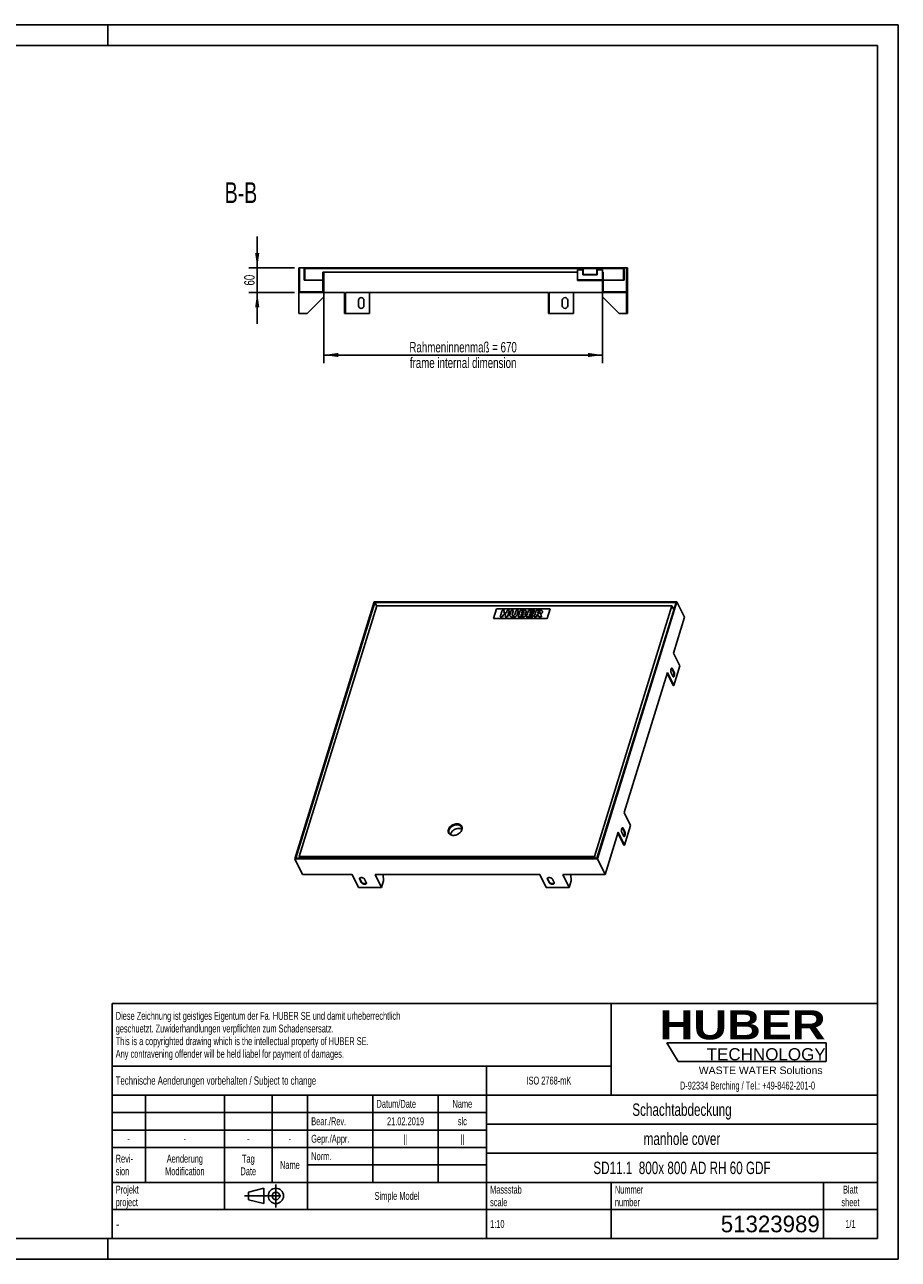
# Model space of a CAD drawing. Header units: millimetres. Extents: x 0 to 4200, y 0 to 2970.
# Tile 2 of 2: x 2100 to 4200, y 0 to 2970. Entities that reach past the tile are written whole.
import ezdxf

# ---------------------------------------------------------------- set-up
doc = ezdxf.new("R2010")
doc.units = ezdxf.units.MM
doc.header["$LTSCALE"] = 231
doc.linetypes.add('CENTER', pattern=[0.6, 0.375, -0.075, 0.075, -0.075])
doc.layers.get('0').update_dxf_attribs({"linetype": 'CONTINUOUS'})
for name, color, linetype in [('_2D-BEM', 7, 'CONTINUOUS'), ('_ACHSEN', 7, 'CONTINUOUS'), ('_KURVEN', 7, 'CONTINUOUS'), ('_ZEICHNUNGSELEM', 7, 'CONTINUOUS'), ('HUBER_Logo_BL2', 7, 'CONTINUOUS')]:
    doc.layers.add(name, color=color, linetype=linetype)
doc.styles.get("Standard").update_dxf_attribs({"font": 'txt', "width": 0.7})
doc.styles.add('TEXTSTYLE_2', font='ariblk.ttf')
doc.styles.add('TEXTSTYLE_3', font='arial.ttf')
doc.styles.add('TEXTSTYLE_4', font='txt', dxfattribs={"width": 0.8})
doc.styles.add('TEXTSTYLE_5', font='txt')
doc.dimstyles.new('DIMSTYLE_1', dxfattribs={"dimtxt": 25, "dimasz": 35, "dimexe": 2, "dimexo": 1, "dimtad": 1, "dimdec": 1, "dimtxsty": 'Standard', "dimblk": '_FILLED', "dimblk1": '_FILLED', "dimblk2": '_FILLED', "dimcen": 0.09, "dimadec": 1, "dimazin": 2, "dimtp": 0.8, "dimtm": 0.8, "dimtfac": 1, "dimtdec": 1, "dimtofl": 0, "dimtmove": 0, "dimatfit": 3, "dimldrblk": '_FILLED', "dimfxl": 1, "dimtolj": 1, "dimarcsym": 0})
doc.dimstyles.new('DIMSTYLE_2', dxfattribs={"dimtxt": 25, "dimasz": 35, "dimexe": 2, "dimexo": 1, "dimtad": 1, "dimdec": 1, "dimtxsty": 'Standard', "dimblk": '_FILLED', "dimblk1": '_FILLED', "dimblk2": '_FILLED', "dimcen": 0.09, "dimadec": 1, "dimazin": 2, "dimtp": 0.3, "dimtm": 0.3, "dimtfac": 1, "dimtdec": 1, "dimtofl": 0, "dimtmove": 0, "dimatfit": 3, "dimldrblk": '_FILLED', "dimfxl": 1, "dimtolj": 1, "dimarcsym": 0})

# ---------------------------------------------------------------- blocks, each defined once
blk = doc.blocks.new('HUBER_LOGO_BL2', base_point=(3837.5, 503.7))
at = {"layer": 'HUBER_Logo_BL2', "color": 5, "linetype": 'Continuous'}
for p, q in [((4026.4, 521), (3643.9, 521)), ((3643.9, 521), (3670.9, 476)), ((4026.4, 521), (4026.4, 476)), ((3670.9, 476), (4026.4, 476))]:
    blk.add_line(p, q, dxfattribs=at)
at = {"layer": 'HUBER_Logo_BL2', "color": 2, "linetype": 'Continuous', "attachment_point": 3, "line_spacing_factor": 0.78}
for s, insert, char_height, width, style in [('HUBER\\P\\Farial.ttf;\\H29.25;TECHNOLOGY ', (4025.4, 599.1), 70.2, 387.672, 'TEXTSTYLE_2'), ('WASTE WATER Solutions', (4018, 463.6), 18, 297.033, 'TEXTSTYLE_3')]:
    blk.add_mtext(s, dxfattribs=dict(at, insert=insert, char_height=char_height, width=width, style=style))
at = {"layer": 'HUBER_Logo_BL2', "color": 2, "linetype": 'Continuous', "insert": (3837.5, 427.4), "char_height": 19, "width": 810.893, "attachment_point": 2, "line_spacing_factor": 0.96}
blk.add_mtext('D-92334 Berching / Tel.: +49-8462-201-0', dxfattribs=at)
blk = doc.blocks.new('_FILLED')
at = {"color": 0, "linetype": 'ByBlock'}
blk.add_solid([(0, 0), (-1, 0.143), (-1, -0.143)], dxfattribs=at)
blk = doc.blocks.new('*D4')
at = {"layer": '_2D-BEM', "color": 2, "linetype": 'Continuous'}
for p, q in [((2818.9, 2315.4), (2818.9, 2155.4)), ((3488.9, 2315.4), (3488.9, 2155.4)), ((2818.9, 2175.4), (3153.9, 2175.4)), ((3488.9, 2175.4), (3153.9, 2175.4))]:
    blk.add_line(p, q, dxfattribs=at)
at = {"layer": '_2D-BEM', "color": 2, "linetype": 'Continuous', "xscale": 35, "yscale": 35, "zscale": 35, "rotation": 180}
blk.add_blockref('_FILLED', (2818.9, 2175.4), dxfattribs=at)
at = {"layer": '_2D-BEM', "color": 2, "linetype": 'Continuous', "xscale": 35, "yscale": 35, "zscale": 35}
blk.add_blockref('_FILLED', (3488.9, 2175.4), dxfattribs=at)
at = {"layer": '_2D-BEM', "color": 2, "linetype": 'Continuous', "insert": (3153.9, 2206.7), "char_height": 25, "width": 618.75, "attachment_point": 2, "line_spacing_factor": 0.9}
blk.add_mtext('Rahmeninnenmaß = 670\\Pframe internal dimension', dxfattribs=at)
blk = doc.blocks.new('*D5')
at = {"layer": '_2D-BEM', "color": 2, "linetype": 'Continuous'}
for p, q in [((2658.9, 2385.4), (2658.9, 2460.4)), ((2658.9, 2460.4), (2658.9, 2355.4)), ((2748.9, 2385.4), (2638.9, 2385.4)), ((2658.9, 2250.4), (2658.9, 2355.4)), ((2748.9, 2325.4), (2638.9, 2325.4)), ((2658.9, 2325.4), (2658.9, 2250.4))]:
    blk.add_line(p, q, dxfattribs=at)
at = {"layer": '_2D-BEM', "color": 2, "linetype": 'Continuous', "xscale": 35, "yscale": 35, "zscale": 35}
for p, rotation in [((2658.9, 2385.4), 270), ((2658.9, 2325.4), 90)]:
    blk.add_blockref('_FILLED', p, dxfattribs=dict(at, rotation=rotation))
at = {"layer": '_2D-BEM', "color": 2, "linetype": 'Continuous', "insert": (2627.6, 2355.4), "char_height": 25, "width": 58.929, "attachment_point": 2, "rotation": 90, "line_spacing_factor": 0.9}
blk.add_mtext('60', dxfattribs=at)
blk = doc.blocks.new('PROJEKTIONSMETHODE_1_BL3', base_point=(2680, 152.5))
at = {"color": 2, "linetype": 'CENTER'}
for p, q in [((2703.8, 180), (2703.8, 125)), ((2628.7, 152.5), (2731.3, 152.5))]:
    blk.add_line(p, q, dxfattribs=at)
at = {"color": 2, "linetype": 'Continuous'}
for p, q in [((2637.8, 161.7), (2674.5, 170.8)), ((2637.8, 143.3), (2637.8, 161.7)), ((2674.5, 134.2), (2674.5, 170.8)), ((2637.8, 143.3), (2674.5, 134.2))]:
    blk.add_line(p, q, dxfattribs=at)
for radius in [18.3, 9.17]:
    blk.add_circle((2703.8, 152.5), radius, dxfattribs=at)
blk = doc.blocks.new('*T10')
at = {"color": 3, "linetype": 'Continuous'}
for p, q in [((0, 0), (1840, 0)), ((0, 0), (0, -565)), ((1200, 0), (1200, -220)), ((1840, 0), (1840, -565)), ((0, -150), (1200, -150)), ((900, -150), (900, -565)), ((0, -220), (1840, -220)), ((80, -220), (80, -430)), ((270, -220), (270, -495)), ((385, -220), (385, -430)), ((470, -220), (470, -495)), ((627, -220), (627, -430)), ((784, -220), (784, -430)), ((0, -262), (900, -262)), ((900, -290), (1840, -290)), ((0, -304), (900, -304)), ((0, -346), (900, -346)), ((900, -360), (1840, -360)), ((470, -388), (900, -388)), ((0, -430), (1840, -430)), ((1200, -430), (1200, -565)), ((1710, -430), (1710, -565)), ((0, -495), (1840, -495)), ((0, -565), (1840, -565))]:
    blk.add_line(p, q, dxfattribs=at)
at = {"layer": '_ZEICHNUNGSELEM', "color": 2, "linetype": 'Continuous', "line_spacing_factor": 0.96}
for s, insert, char_height, width, attachment_point in [('Diese Zeichnung ist geistiges Eigentum der Fa. HUBER SE und damit urheberrechtlich \\Pgeschuetzt. Zuwiderhandlungen verpflichten zum Schadensersatz.\\PThis is a copyrighted drawing which is the intellectual property of HUBER SE.\\PAny contravening offender will be held liabel for payment of damages.', (8.75, -19.9), 19, 2214.8571, 1), ('Technische Aenderungen vorbehalten / Subject to change', (8.75, -175), 20, 1524.7619, 1), ('ISO 2768-mK', (1050, -175.5), 19, 332.9524, 2), ('Datum/Date', (635.75, -231.5), 19, 292.2381, 1), ('Name', (842, -231.5), 19, 126.6667, 2), ('Schachtabdeckung', (1370, -240), 30, 680, 2), ('Bear./Rev.', (478.75, -273.5), 19, 272.3333, 1), ('21.02.2019', (705.5, -273.5), 19, 273.2381, 2), ('slc', (842, -273.5), 19, 77.8095, 2), ('-', (40, -315.5), 19, 34.381, 2), ('-', (175, -315.5), 19, 34.381, 2), ('-', (327.5, -315.5), 19, 34.381, 2), ('-', (427.5, -315.5), 19, 34.381, 2), ('Gepr./Appr.', (478.75, -315.5), 19, 299.4762, 1), ('||', (705.5, -315.5), 19, 50.6667, 2), ('||', (842, -315.5), 19, 50.6667, 2), ('manhole cover', (1370, -310), 30, 564.2857, 2), ('Revi-\\Psion', (8.75, -363.3), 19, 138.4286, 1), ('Aenderung\\PModification', (175, -363.3), 19, 295.8571, 2), ('Tag\\PDate', (327.5, -363.3), 19, 110.381, 2), ('Name', (427.5, -378.5), 19, 126.6667, 2), ('Norm. ', (478.75, -357.5), 19, 175.5238, 1), ('SD11.1  800x 800 AD RH 60 GDF', (1370, -380), 30, 1344.2857, 2), ('Projekt\\Pproject', (8.75, -437.8), 19, 183.6667, 1), ('Massstab\\Pscale', (908.75, -437.8), 19, 224.381, 1), ('Nummer\\Pnumber', (1208.75, -437.8), 19, 186.381, 1), ('Blatt\\Psheet', (1775, -437.8), 19, 130.2857, 2), ('Simple Model', (685, -453), 19, 328.4286, 2), ('1:10', (908.75, -520.5), 19, 94.0952, 1), ('1/1', (1775, -520.5), 19, 79.619, 2)]:
    blk.add_mtext(s, dxfattribs=dict(at, insert=insert, char_height=char_height, width=width, attachment_point=attachment_point))
for s, insert, char_height, width, attachment_point, style in [('-', (8.75, -517.5), 25, 18.3333, 1, 'TEXTSTYLE_4'), ('51323989', (1701.25, -510), 40, 546.6667, 3, 'TEXTSTYLE_5')]:
    blk.add_mtext(s, dxfattribs=dict(at, insert=insert, char_height=char_height, width=width, attachment_point=attachment_point, style=style))

msp = doc.modelspace()

# ---------------------------------------------------------------- hatches: boundary and pattern name
at = {"linetype": 'Continuous'}
h = msp.add_hatch(dxfattribs=at)
h.set_pattern_fill('B', color=2, scale=4.242641, angle=45, style=0, pattern_type=0)
h.set_pattern_definition([(45, (0, 0), (-3, 3), [])])
edge = h.paths.add_edge_path()
edge.add_line((2758.89, 2385.43), (2758.89, 2325.43))
edge.add_line((2760.89, 2385.43), (2758.89, 2385.43))
edge.add_line((2760.89, 2327.43), (2760.89, 2385.43))
edge.add_line((2816.89, 2327.43), (2760.89, 2327.43))
edge.add_line((2816.89, 2374.43), (2816.89, 2327.43))
edge.add_line((2818.89, 2374.43), (2816.89, 2374.43))
edge.add_line((2818.89, 2325.43), (2818.89, 2374.43))
edge.add_line((2758.89, 2325.43), (2818.89, 2325.43))
edge = h.paths.add_edge_path()
edge.add_line((3488.89, 2325.43), (3548.89, 2325.43))
edge.add_line((3488.89, 2325.43), (3488.89, 2354.43))
edge.add_line((3488.89, 2354.43), (3428.89, 2354.43))
edge.add_line((3428.89, 2354.43), (3428.89, 2356.43))
edge.add_line((3488.89, 2356.43), (3428.89, 2356.43))
edge.add_line((3488.89, 2356.43), (3488.89, 2374.43))
edge.add_line((3490.89, 2374.43), (3488.89, 2374.43))
edge.add_line((3490.89, 2374.43), (3490.89, 2327.43))
edge.add_line((3546.89, 2327.43), (3490.89, 2327.43))
edge.add_line((3546.89, 2327.43), (3546.89, 2385.43))
edge.add_line((3548.89, 2385.43), (3546.89, 2385.43))
edge.add_line((3548.89, 2385.43), (3548.89, 2325.43))
edge = h.paths.add_edge_path()
edge.add_line((3541.39, 2385.43), (3476.64, 2385.43))
edge.add_line((3541.39, 2355.43), (3541.39, 2385.43))
edge.add_line((3541.39, 2355.43), (3539.39, 2355.43))
edge.add_line((3539.39, 2355.43), (3539.39, 2383.43))
edge.add_line((3539.39, 2383.43), (3476.64, 2383.43))
edge.add_line((3476.64, 2383.43), (3476.64, 2385.43))
edge = h.paths.add_edge_path()
edge.add_line((3441.14, 2385.43), (2771.39, 2385.43))
edge.add_line((3441.14, 2383.43), (3441.14, 2385.43))
edge.add_line((3441.14, 2383.43), (2773.39, 2383.43))
edge.add_line((2773.39, 2355.43), (2773.39, 2383.43))
edge.add_line((2773.39, 2355.43), (2771.39, 2355.43))
edge.add_line((2771.39, 2355.43), (2771.39, 2385.43))
edge = h.paths.add_edge_path()
edge.add_line((3476.39, 2383.43), (3475.39, 2383.43))
edge.add_line((3476.39, 2383.43), (3476.39, 2368.43))
edge.add_line((3476.39, 2368.43), (3441.39, 2368.43))
edge.add_line((3441.39, 2383.43), (3441.39, 2368.43))
edge.add_line((3442.39, 2383.43), (3441.39, 2383.43))
edge.add_line((3442.39, 2383.43), (3442.39, 2369.43))
edge.add_line((3475.39, 2369.43), (3442.39, 2369.43))
edge.add_line((3475.39, 2383.43), (3475.39, 2369.43))

# ---------------------------------------------------------------- linework, layer by layer
at = {"color": 7, "linetype": 'Continuous'}
for p, q in [((0, 2970), (4200, 2970)), ((4200, 0), (4200, 2970)), ((2758.89, 2385.43), (2758.89, 2325.43)), ((2760.89, 2385.43), (2758.89, 2385.43)), ((2760.89, 2327.43), (2760.89, 2385.43)), ((2771.39, 2385.43), (2760.89, 2385.43)), ((2771.39, 2355.43), (2771.39, 2385.43)), ((3441.14, 2385.43), (2771.39, 2385.43)), ((2773.39, 2355.43), (2773.39, 2383.43)), ((3441.14, 2383.43), (2773.39, 2383.43)), ((3428.89, 2356.43), (3428.89, 2380.43)), ((3441.39, 2380.43), (3428.89, 2380.43)), ((3441.14, 2383.43), (3441.14, 2385.43)), ((3441.14, 2385.43), (3458.89, 2385.43)), ((3441.14, 2383.43), (3441.39, 2383.43)), ((3442.39, 2383.43), (3441.39, 2383.43)), ((3441.39, 2383.43), (3441.39, 2368.43)), ((3442.39, 2383.43), (3442.39, 2369.43)), ((3458.89, 2383.43), (3442.39, 2383.43)), ((3458.89, 2385.43), (3476.64, 2385.43)), ((3475.39, 2383.43), (3458.89, 2383.43)), ((3475.39, 2383.43), (3475.39, 2369.43)), ((3476.39, 2383.43), (3475.39, 2383.43)), ((3476.39, 2383.43), (3476.64, 2383.43)), ((3476.39, 2383.43), (3476.39, 2368.43)), ((3488.89, 2380.43), (3476.39, 2380.43)), ((3476.64, 2383.43), (3476.64, 2385.43)), ((3541.39, 2385.43), (3476.64, 2385.43)), ((3539.39, 2383.43), (3476.64, 2383.43)), ((3488.89, 2374.43), (3488.89, 2380.43)), ((3539.39, 2355.43), (3539.39, 2383.43)), ((3546.89, 2385.43), (3541.39, 2385.43)), ((3541.39, 2355.43), (3541.39, 2385.43)), ((3548.89, 2385.43), (3546.89, 2385.43)), ((3546.89, 2327.43), (3546.89, 2385.43)), ((3548.89, 2385.43), (3548.89, 2325.43)), ((2773.39, 2355.43), (2771.39, 2355.43)), ((2773.39, 2355.43), (2816.89, 2355.43)), ((2818.89, 2374.43), (2816.89, 2374.43)), ((2816.89, 2374.43), (2816.89, 2327.43)), ((2818.89, 2325.43), (2818.89, 2374.43)), ((3428.89, 2374.43), (2818.89, 2374.43)), ((3428.89, 2354.43), (3428.89, 2356.43)), ((3488.89, 2356.43), (3428.89, 2356.43)), ((3488.89, 2354.43), (3428.89, 2354.43)), ((3476.39, 2368.43), (3441.39, 2368.43)), ((3475.39, 2369.43), (3442.39, 2369.43)), ((3490.89, 2374.43), (3488.89, 2374.43)), ((3488.89, 2356.43), (3488.89, 2374.43)), ((3488.89, 2325.43), (3488.89, 2354.43)), ((3490.89, 2374.43), (3490.89, 2327.43)), ((3490.89, 2355.43), (3539.39, 2355.43)), ((3541.39, 2355.43), (3539.39, 2355.43)), ((2758.89, 2325.43), (2758.89, 2275.43)), ((2758.89, 2325.43), (2818.89, 2325.43)), ((2816.89, 2327.43), (2760.89, 2327.43)), ((2868.89, 2325.43), (2818.89, 2325.43)), ((2818.89, 2325.43), (2818.89, 2315.43)), ((2868.89, 2325.43), (2868.89, 2315.43)), ((3358.89, 2325.43), (2870.89, 2325.43)), ((2870.89, 2325.43), (2870.89, 2315.43)), ((2928.89, 2325.43), (2928.89, 2275.43)), ((3358.89, 2325.43), (3358.89, 2315.43)), ((3488.89, 2325.43), (3360.89, 2325.43)), ((3360.89, 2325.43), (3360.89, 2315.43)), ((3418.89, 2325.43), (3418.89, 2275.43)), ((3488.89, 2325.43), (3488.89, 2315.43)), ((3488.89, 2325.43), (3548.89, 2325.43)), ((3546.89, 2327.43), (3490.89, 2327.43)), ((3546.89, 2325.43), (3546.89, 2275.43)), ((3548.89, 2325.43), (3548.89, 2275.43)), ((2778.89, 2275.43), (2818.89, 2315.43)), ((2868.89, 2275.43), (2868.89, 2315.43)), ((2870.89, 2315.43), (2868.89, 2315.43)), ((2870.89, 2315.43), (2870.89, 2275.43)), ((3358.89, 2275.43), (3358.89, 2315.43)), ((3360.89, 2315.43), (3358.89, 2315.43)), ((3360.89, 2315.43), (3360.89, 2275.43)), ((3488.89, 2315.43), (3528.89, 2275.43)), ((2778.89, 2275.43), (2758.89, 2275.43)), ((2870.89, 2275.43), (2868.89, 2275.43)), ((2928.89, 2275.43), (2870.89, 2275.43)), ((3360.89, 2275.43), (3358.89, 2275.43)), ((3418.89, 2275.43), (3360.89, 2275.43)), ((3546.89, 2275.43), (3528.89, 2275.43)), ((3548.89, 2275.43), (3546.89, 2275.43)), ((2940.35, 1581.99), (2749.12, 963.16)), ((2941.71, 1580.42), (2751.45, 964.73)), ((3667.99, 1581.99), (2940.35, 1581.99)), ((2946.23, 1571.21), (2941.71, 1580.42)), ((3665.66, 1580.42), (2941.71, 1580.42)), ((3475.4, 964.73), (3665.66, 1580.42)), ((3476.76, 963.16), (3667.99, 1581.99)), ((3667.99, 1581.99), (3686.29, 1544.69)), ((2946.54, 1572.2), (2760.15, 969.03)), ((3655.75, 1572.2), (2946.54, 1572.2)), ((3469.36, 969.03), (3655.75, 1572.2)), ((3660.28, 1562.98), (3655.75, 1572.2)), ((3659.67, 1458.53), (3686.29, 1544.69)), ((3659.67, 1458.53), (3674.92, 1427.45)), ((3674.92, 1427.45), (3660.39, 1380.45)), ((3541.05, 1074.7), (3645.14, 1411.53)), ((3644.43, 1409.22), (3658.55, 1380.45)), ((3645.14, 1411.53), (3660.39, 1380.45)), ((3660.39, 1380.45), (3658.55, 1380.45)), ((3541.05, 1074.7), (3556.31, 1043.61)), ((3556.31, 1043.61), (3541.78, 996.62)), ((3123.1, 1039.13), (3123.37, 1039.13)), ((3495.06, 925.86), (3526.53, 1027.7)), ((3525.82, 1025.39), (3539.94, 996.62)), ((3526.53, 1027.7), (3541.78, 996.62)), ((3541.78, 996.62), (3539.94, 996.62)), ((2749.12, 963.16), (2767.42, 925.86)), ((2749.12, 963.16), (3476.76, 963.16)), ((2751.45, 964.73), (3475.4, 964.73)), ((2760.15, 969.03), (2762.26, 964.73)), ((2760.15, 969.03), (3469.36, 969.03)), ((3471.48, 964.73), (3469.36, 969.03)), ((3476.76, 963.16), (3495.06, 925.86)), ((2767.42, 925.86), (2887.16, 925.86)), ((2887.16, 925.86), (2902.41, 894.78)), ((2942.42, 925.86), (3338.48, 925.86)), ((2942.42, 925.86), (2957.68, 894.78)), ((2962.52, 910.45), (2961.83, 925.86)), ((3338.48, 925.86), (3353.73, 894.78)), ((3393.74, 925.86), (3495.06, 925.86)), ((3393.74, 925.86), (3409, 894.78)), ((3413.84, 910.45), (3413.15, 925.86)), ((2957.68, 894.78), (2902.41, 894.78)), ((2962.52, 910.45), (2957.68, 894.78)), ((3409, 894.78), (3353.73, 894.78)), ((3413.84, 910.45), (3409, 894.78)), ((0, 0), (4200, 0))]:
    msp.add_line(p, q, dxfattribs=at)
at = {"color": 3, "linetype": 'Continuous'}
for p, q in [((4200, 2970), (0, 2970)), ((2300, 2970), (2300, 2920)), ((4200, 2970), (4200, 0)), ((2300, 0), (2300, 50)), ((4200, 0), (0, 0))]:
    msp.add_line(p, q, dxfattribs=at)
at = {"color": 5, "linetype": 'Continuous'}
for p, q in [((4150, 2920), (50, 2920)), ((4150, 50), (4150, 2920)), ((50, 50), (4150, 50))]:
    msp.add_line(p, q, dxfattribs=at)
at = {"color": 7, "linetype": 'Continuous'}
for points, knots in [([(3143.6, 1036.64), (3141.29, 1036.64), (3136.59, 1035.74), (3131.36, 1032.91), (3127.91, 1029.77), (3125.89, 1027.15), (3124.5, 1024.35), (3124.04, 1022.39), (3123.94, 1021.43)], [0, 0, 0, 0, 0.257753, 0.5241751, 0.6536532, 0.7769428, 0.8924826, 1, 1, 1, 1]), ([(3151, 1034.71), (3149.96, 1035.36), (3147.53, 1036.35), (3144.94, 1036.64), (3143.6, 1036.64)], [0, 0, 0, 0, 0.477534, 1, 1, 1, 1])]:
    msp.add_open_spline(points, degree=3, knots=knots, dxfattribs=at)
at = {"layer": '_ACHSEN', "color": 7, "linetype": 'Continuous'}
for p, q in [((2902.39, 2306.93), (2902.39, 2293.93)), ((2915.39, 2293.93), (2915.39, 2306.93)), ((3392.39, 2306.93), (3392.39, 2293.93)), ((3405.39, 2293.93), (3405.39, 2306.93)), ((3658.02, 1402.52), (3654.05, 1410.6)), ((3655.36, 1420.78), (3659.32, 1412.7)), ((3657.2, 1420.78), (3661.17, 1412.7)), ((3151.37, 1039.46), (3151.05, 1040.13)), ((3119.95, 1024.04), (3119.63, 1024.71)), ((3539.41, 1018.69), (3535.44, 1026.77)), ((3536.75, 1036.95), (3540.71, 1028.87)), ((3538.59, 1036.95), (3542.55, 1028.87)), ((2909.2, 906.28), (2905.24, 914.36)), ((2909.69, 907.85), (2905.72, 915.93)), ((2917.21, 914.36), (2921.18, 906.28)), ((3360.52, 906.28), (3356.56, 914.36)), ((3361.01, 907.85), (3357.04, 915.93)), ((3368.53, 914.36), (3372.5, 906.28))]:
    msp.add_line(p, q, dxfattribs=at)
at = {"layer": '_ACHSEN', "color": 9, "linetype": 'Continuous'}
for p, q in [((3655.36, 1420.78), (3657.2, 1420.78)), ((3659.32, 1412.7), (3661.17, 1412.7)), ((3536.75, 1036.95), (3538.59, 1036.95)), ((3540.71, 1028.87), (3542.55, 1028.87)), ((2905.72, 915.93), (2905.24, 914.36)), ((2909.69, 907.85), (2909.2, 906.28)), ((3357.04, 915.93), (3356.56, 914.36)), ((3361.01, 907.85), (3360.52, 906.28))]:
    msp.add_line(p, q, dxfattribs=at)
at = {"layer": '_ACHSEN', "color": 7, "linetype": 'Continuous'}
for centre, radius, start, end in [((2908.89, 2306.93), 6.5, 0, 180), ((2908.89, 2293.93), 6.5, 180, 360), ((3398.89, 2306.93), 6.5, 0, 180), ((3398.89, 2293.93), 6.5, 180, 360), ((3142.9, 1036.12), 9.33, 30.43291, 34.60276), ((3142.84, 1036.1), 9.14, 20.088, 26.13231), ((3127.14, 1029.94), 9.3, 206.15685, 214.86718), ((3127.78, 1028.7), 9.33, 197.67482, 201.83575), ((3127.83, 1028.73), 9.14, 206.1438, 211.9175)]:
    msp.add_arc(centre, radius, start, end, dxfattribs=at)
for points, knots in [([(3654.05, 1410.6), (3653.82, 1411.07), (3653.46, 1412.15), (3653.15, 1413.93), (3653.06, 1415.86), (3653.19, 1417.78), (3653.53, 1419.51), (3653.99, 1420.75), (3654.46, 1421.49), (3654.82, 1421.88), (3655.21, 1422.13), (3655.49, 1422.19), (3655.63, 1422.19)], [0, 0, 0, 0, 0.1234689, 0.2691155, 0.4261621, 0.5821151, 0.7246376, 0.8434609, 0.8921079, 0.933464, 0.9686066, 1, 1, 1, 1]), ([(3654.7, 1421.75), (3654.77, 1421.69), (3655.02, 1421.4), (3655.22, 1421.06), (3655.36, 1420.78)], [0, 0, 0, 0, 0.2223708, 1, 1, 1, 1]), ([(3655.63, 1422.19), (3655.77, 1422.19), (3656.08, 1422.12), (3656.5, 1421.83), (3656.88, 1421.37), (3657.1, 1420.99), (3657.2, 1420.78)], [0, 0, 0, 0, 0.1954425, 0.4179158, 0.6840524, 1, 1, 1, 1]), ([(3659.59, 1401.11), (3659.45, 1401.11), (3659.14, 1401.18), (3658.72, 1401.48), (3658.33, 1401.94), (3658.12, 1402.31), (3658.02, 1402.52)], [0, 0, 0, 0, 0.1954425, 0.4179158, 0.6840524, 1, 1, 1, 1]), ([(3659.32, 1412.7), (3659.52, 1412.31), (3659.84, 1411.42), (3660.26, 1409.4), (3660.34, 1407.21), (3660.11, 1405.06), (3659.78, 1403.62), (3659.33, 1402.44), (3658.91, 1401.8), (3658.67, 1401.56)], [0, 0, 0, 0, 0.112589, 0.2437292, 0.5328326, 0.6746106, 0.8036052, 0.9132973, 1, 1, 1, 1]), ([(3661.17, 1412.7), (3661.39, 1412.24), (3661.76, 1411.15), (3662.07, 1409.38), (3662.16, 1407.44), (3662.03, 1405.52), (3661.69, 1403.79), (3661.23, 1402.56), (3660.76, 1401.81), (3660.4, 1401.42), (3660.01, 1401.17), (3659.72, 1401.11), (3659.59, 1401.11)], [0, 0, 0, 0, 0.1234689, 0.2691155, 0.4261621, 0.5821151, 0.7246376, 0.8434609, 0.8921079, 0.933464, 0.9686066, 1, 1, 1, 1]), ([(3150.66, 1041.48), (3150.36, 1042.09), (3149.61, 1043.26), (3147.59, 1045.29), (3144.11, 1047.08), (3139.19, 1047.79), (3133.89, 1047.14), (3129.55, 1045.52), (3126.33, 1043.64), (3123.41, 1041.46), (3120.44, 1038.27), (3118.85, 1035.21), (3118.38, 1033.66)], [0, 0, 0, 0, 0.0507855, 0.1027096, 0.2130345, 0.3354159, 0.4686344, 0.6079116, 0.6779333, 0.7470159, 0.879115, 1, 1, 1, 1]), ([(3119.63, 1024.71), (3119.12, 1025.74), (3118.49, 1028.08), (3118.85, 1031.82), (3120.4, 1035.54), (3123.01, 1039), (3126.49, 1041.99), (3131.86, 1045.02), (3136.53, 1046.12), (3139.57, 1046.12)], [0, 0, 0, 0, 0.1016378, 0.2094454, 0.3270742, 0.4548933, 0.5905731, 0.7300602, 1, 1, 1, 1]), ([(3150.58, 1041.42), (3150.2, 1041.96), (3149.32, 1042.99), (3147.1, 1044.71), (3143.55, 1046.13), (3138.72, 1046.51), (3133.62, 1045.64), (3129.5, 1043.94), (3126.45, 1042.06), (3123.72, 1039.92), (3120.93, 1036.83), (3119.44, 1033.9), (3118.99, 1032.42)], [0, 0, 0, 0, 0.050968, 0.103621, 0.2161494, 0.3402703, 0.4739644, 0.612451, 0.6817335, 0.7499626, 0.8803703, 1, 1, 1, 1]), ([(3120.52, 1025.15), (3120.05, 1026.12), (3119.45, 1028.33), (3119.79, 1031.85), (3121.26, 1035.36), (3123.72, 1038.63), (3126.99, 1041.44), (3132.06, 1044.3), (3136.46, 1045.34), (3139.33, 1045.34)], [0, 0, 0, 0, 0.1016378, 0.2094454, 0.3270742, 0.4548933, 0.5905731, 0.7300602, 1, 1, 1, 1]), ([(3139.33, 1045.34), (3140.52, 1045.34), (3142.82, 1045.11), (3145.97, 1044.01), (3148.53, 1042.2), (3149.72, 1040.56), (3150.15, 1039.68)], [0, 0, 0, 0, 0.2779461, 0.5349542, 0.7731448, 1, 1, 1, 1]), ([(3139.57, 1046.12), (3140.83, 1046.12), (3143.27, 1045.88), (3146.61, 1044.71), (3149.33, 1042.79), (3150.59, 1041.05), (3151.05, 1040.13)], [0, 0, 0, 0, 0.2779461, 0.5349542, 0.7731448, 1, 1, 1, 1]), ([(3150.15, 1039.68), (3150.44, 1039.1), (3150.89, 1037.83), (3151.21, 1035.07), (3150.76, 1032.94), (3150.25, 1031.6)], [0, 0, 0, 0, 0.2376293, 0.4809911, 1, 1, 1, 1]), ([(3151.07, 1033.66), (3151.48, 1034.97), (3151.78, 1037.03), (3151.39, 1039.68), (3150.94, 1040.91), (3150.66, 1041.48)], [0, 0, 0, 0, 0.5161113, 0.7604342, 1, 1, 1, 1]), ([(3118.38, 1033.66), (3117.97, 1032.35), (3117.67, 1030.28), (3118.06, 1027.63), (3118.51, 1026.41), (3118.79, 1025.84)], [0, 0, 0, 0, 0.5161113, 0.7604342, 1, 1, 1, 1]), ([(3118.99, 1032.42), (3118.65, 1031.33), (3118.26, 1029.12), (3118.57, 1026.89), (3118.89, 1025.87)], [0, 0, 0, 0, 0.516171, 1, 1, 1, 1]), ([(3119.51, 1024.62), (3119.88, 1024.08), (3120.77, 1023.06), (3123, 1021.34), (3126.55, 1019.94), (3131.38, 1019.57), (3136.47, 1020.44), (3140.59, 1022.14), (3143.62, 1024.03), (3146.35, 1026.17), (3149.13, 1029.25), (3150.62, 1032.18), (3151.07, 1033.66)], [0, 0, 0, 0, 0.0509806, 0.1036608, 0.2162599, 0.3404319, 0.4741367, 0.6125956, 0.681854, 0.7500559, 0.8804099, 1, 1, 1, 1]), ([(3126.91, 1020.1), (3125.53, 1020.51), (3123.55, 1021.46), (3121.55, 1023.42), (3120.81, 1024.55), (3120.52, 1025.15)], [0, 0, 0, 0, 0.5191946, 0.7624956, 1, 1, 1, 1]), ([(3535.44, 1026.77), (3535.21, 1027.24), (3534.85, 1028.32), (3534.54, 1030.1), (3534.45, 1032.03), (3534.58, 1033.95), (3534.92, 1035.68), (3535.38, 1036.92), (3535.85, 1037.66), (3536.21, 1038.05), (3536.6, 1038.3), (3536.88, 1038.36), (3537.01, 1038.36)], [0, 0, 0, 0, 0.1234689, 0.2691155, 0.4261621, 0.5821151, 0.7246376, 0.8434609, 0.8921079, 0.933464, 0.9686066, 1, 1, 1, 1]), ([(3536.09, 1037.92), (3536.15, 1037.86), (3536.41, 1037.57), (3536.61, 1037.23), (3536.75, 1036.95)], [0, 0, 0, 0, 0.2223708, 1, 1, 1, 1]), ([(3537.01, 1038.36), (3537.16, 1038.36), (3537.47, 1038.29), (3537.89, 1038), (3538.27, 1037.54), (3538.49, 1037.16), (3538.59, 1036.95)], [0, 0, 0, 0, 0.1954425, 0.4179158, 0.6840524, 1, 1, 1, 1]), ([(3540.98, 1017.28), (3540.84, 1017.28), (3540.53, 1017.35), (3540.11, 1017.65), (3539.72, 1018.11), (3539.51, 1018.48), (3539.41, 1018.69)], [0, 0, 0, 0, 0.1954425, 0.4179158, 0.6840524, 1, 1, 1, 1]), ([(3540.71, 1028.87), (3540.9, 1028.48), (3541.22, 1027.59), (3541.64, 1025.57), (3541.73, 1023.38), (3541.5, 1021.23), (3541.17, 1019.79), (3540.72, 1018.61), (3540.3, 1017.97), (3540.06, 1017.73)], [0, 0, 0, 0, 0.112589, 0.2437292, 0.5328326, 0.6746106, 0.8036052, 0.9132973, 1, 1, 1, 1]), ([(3542.55, 1028.87), (3542.78, 1028.41), (3543.15, 1027.32), (3543.46, 1025.55), (3543.55, 1023.61), (3543.42, 1021.69), (3543.07, 1019.96), (3542.62, 1018.73), (3542.14, 1017.98), (3541.78, 1017.59), (3541.39, 1017.34), (3541.11, 1017.28), (3540.98, 1017.28)], [0, 0, 0, 0, 0.1234689, 0.2691155, 0.4261621, 0.5821151, 0.7246376, 0.8434609, 0.8921079, 0.933464, 0.9686066, 1, 1, 1, 1]), ([(2905.24, 914.36), (2905.09, 914.67), (2904.87, 915.31), (2904.92, 915.99), (2905.01, 916.28)], [0, 0, 0, 0, 0.5259905, 1, 1, 1, 1]), ([(2905.01, 916.28), (2905.08, 916.48), (2905.26, 916.87), (2905.71, 917.37), (2906.3, 917.78), (2907.3, 918.21), (2908.83, 918.47), (2910.82, 918.34), (2912.85, 917.81), (2914.71, 916.94), (2916.23, 915.8), (2916.97, 914.85), (2917.21, 914.36)], [0, 0, 0, 0, 0.0431793, 0.088634, 0.1381072, 0.192582, 0.3167507, 0.457719, 0.606659, 0.752863, 0.8862435, 1, 1, 1, 1]), ([(2905.72, 915.93), (2905.68, 916.02), (2905.52, 916.37), (2905.43, 916.74), (2905.41, 917.02)], [0, 0, 0, 0, 0.2647856, 1, 1, 1, 1]), ([(2921.4, 904.36), (2921.34, 904.17), (2921.15, 903.78), (2920.71, 903.28), (2920.12, 902.87), (2919.11, 902.43), (2917.59, 902.18), (2915.6, 902.31), (2913.57, 902.83), (2911.7, 903.71), (2910.19, 904.84), (2909.44, 905.79), (2909.2, 906.28)], [0, 0, 0, 0, 0.0431793, 0.088634, 0.1381072, 0.192582, 0.3167507, 0.457719, 0.606659, 0.752863, 0.8862435, 1, 1, 1, 1]), ([(2921.49, 905.19), (2920.92, 904.48), (2919.38, 903.86), (2917.27, 903.76), (2915.4, 904.02), (2913.56, 904.6), (2911.9, 905.47), (2910.56, 906.54), (2909.91, 907.41), (2909.69, 907.85)], [0, 0, 0, 0, 0.203328, 0.3330816, 0.474907, 0.6207075, 0.7616293, 0.8897541, 1, 1, 1, 1]), ([(2921.18, 906.28), (2921.33, 905.97), (2921.54, 905.34), (2921.49, 904.66), (2921.4, 904.36)], [0, 0, 0, 0, 0.5259905, 1, 1, 1, 1]), ([(3356.56, 914.36), (3356.41, 914.67), (3356.19, 915.31), (3356.24, 915.99), (3356.33, 916.28)], [0, 0, 0, 0, 0.5259905, 1, 1, 1, 1]), ([(3356.33, 916.28), (3356.4, 916.48), (3356.58, 916.87), (3357.03, 917.37), (3357.62, 917.78), (3358.62, 918.21), (3360.15, 918.47), (3362.14, 918.34), (3364.17, 917.81), (3366.03, 916.94), (3367.55, 915.8), (3368.29, 914.85), (3368.53, 914.36)], [0, 0, 0, 0, 0.0431793, 0.088634, 0.1381072, 0.192582, 0.3167507, 0.457719, 0.606659, 0.752863, 0.8862435, 1, 1, 1, 1]), ([(3357.04, 915.93), (3357, 916.02), (3356.84, 916.37), (3356.75, 916.74), (3356.73, 917.02)], [0, 0, 0, 0, 0.2647856, 1, 1, 1, 1]), ([(3372.72, 904.36), (3372.66, 904.17), (3372.47, 903.78), (3372.03, 903.28), (3371.44, 902.87), (3370.43, 902.43), (3368.91, 902.18), (3366.92, 902.31), (3364.89, 902.83), (3363.02, 903.71), (3361.51, 904.84), (3360.76, 905.79), (3360.52, 906.28)], [0, 0, 0, 0, 0.0431793, 0.088634, 0.1381072, 0.192582, 0.3167507, 0.457719, 0.606659, 0.752863, 0.8862435, 1, 1, 1, 1]), ([(3372.81, 905.19), (3372.24, 904.48), (3370.7, 903.86), (3368.59, 903.76), (3366.72, 904.02), (3364.88, 904.6), (3363.22, 905.47), (3361.88, 906.54), (3361.23, 907.41), (3361.01, 907.85)], [0, 0, 0, 0, 0.203328, 0.3330816, 0.474907, 0.6207075, 0.7616293, 0.8897541, 1, 1, 1, 1]), ([(3372.5, 906.28), (3372.65, 905.97), (3372.86, 905.34), (3372.81, 904.66), (3372.72, 904.36)], [0, 0, 0, 0, 0.5259905, 1, 1, 1, 1])]:
    msp.add_open_spline(points, degree=3, knots=knots, dxfattribs=at)
at = {"layer": '_KURVEN', "color": 4, "linetype": 'Continuous'}
for p, q in [((3227.11, 1541.26), (3234.37, 1564.75)), ((3234.37, 1564.75), (3363.32, 1564.75)), ((3247.81, 1560.84), (3242.97, 1545.17)), ((3242.97, 1545.17), (3248.66, 1545.17)), ((3253.51, 1560.84), (3247.81, 1560.84)), ((3248.66, 1545.17), (3250.62, 1551.51)), ((3250.62, 1551.51), (3256.84, 1551.51)), ((3251.81, 1555.36), (3253.51, 1560.84)), ((3258.03, 1555.36), (3251.81, 1555.36)), ((3256.84, 1551.51), (3254.88, 1545.17)), ((3254.88, 1545.17), (3260.6, 1545.17)), ((3259.73, 1560.84), (3258.03, 1555.36)), ((3265.44, 1560.84), (3259.73, 1560.84)), ((3260.6, 1545.17), (3265.44, 1560.84)), ((3269.24, 1560.84), (3266.35, 1551.5)), ((3274.92, 1560.84), (3269.24, 1560.84)), ((3271.96, 1551.27), (3274.92, 1560.84)), ((3281.21, 1560.84), (3278.26, 1551.27)), ((3286.89, 1560.84), (3281.21, 1560.84)), ((3284.01, 1551.5), (3286.89, 1560.84)), ((3290.67, 1560.84), (3285.83, 1545.17)), ((3285.83, 1545.17), (3295.66, 1545.17)), ((3301.33, 1560.84), (3290.67, 1560.84)), ((3292.62, 1548.54), (3293.6, 1551.71)), ((3295.52, 1548.54), (3292.62, 1548.54)), ((3293.6, 1551.71), (3296.49, 1551.71)), ((3294.52, 1554.69), (3295.44, 1557.66)), ((3296.99, 1554.69), (3294.52, 1554.69)), ((3295.44, 1557.66), (3297.95, 1557.66)), ((3310.67, 1560.84), (3305.83, 1545.17)), ((3305.83, 1545.17), (3321.36, 1545.17)), ((3325.92, 1560.84), (3310.67, 1560.84)), ((3312.63, 1548.72), (3313.58, 1551.81)), ((3322.45, 1548.72), (3312.63, 1548.72)), ((3313.58, 1551.81), (3322.44, 1551.81)), ((3314.57, 1555), (3315.34, 1557.49)), ((3323.43, 1555), (3314.57, 1555)), ((3315.34, 1557.49), (3324.89, 1557.49)), ((3321.36, 1545.17), (3322.45, 1548.72)), ((3322.44, 1551.81), (3323.43, 1555)), ((3329.34, 1560.84), (3324.5, 1545.17)), ((3324.5, 1545.17), (3330.22, 1545.17)), ((3324.89, 1557.49), (3325.92, 1560.84)), ((3338.83, 1560.84), (3329.34, 1560.84)), ((3330.22, 1545.17), (3332.18, 1551.53)), ((3332.18, 1551.53), (3332.68, 1551.53)), ((3333.09, 1554.49), (3334.08, 1557.68)), ((3335.49, 1554.49), (3333.09, 1554.49)), ((3334.08, 1557.68), (3336.58, 1557.68)), ((3334.62, 1549.96), (3336.18, 1545.17)), ((3336.18, 1545.17), (3342.62, 1545.17)), ((3342.62, 1545.17), (3341.25, 1549.7)), ((3363.32, 1564.75), (3356.06, 1541.26)), ((3356.06, 1541.26), (3227.11, 1541.26))]:
    msp.add_line(p, q, dxfattribs=at)
for points in [[(3266.06, 1548.85), (3266.02, 1549.85), (3266.11, 1550.73), (3266.35, 1551.5)], [(3266.71, 1547.04), (3266.3, 1547.63), (3266.08, 1548.23), (3266.06, 1548.85)], [(3268.25, 1545.69), (3267.64, 1546.02), (3267.12, 1546.46), (3266.71, 1547.04)], [(3270.71, 1545.06), (3269.69, 1545.17), (3268.86, 1545.37), (3268.25, 1545.69)], [(3273.6, 1544.9), (3272.7, 1544.9), (3271.73, 1544.96), (3270.71, 1545.06)], [(3271.96, 1551.27), (3271.7, 1550.42), (3271.77, 1549.76), (3272.17, 1549.28)], [(3272.17, 1549.28), (3272.58, 1548.79), (3273.28, 1548.56), (3274.28, 1548.56)], [(3277.74, 1545.43), (3276.53, 1545.09), (3275.15, 1544.9), (3273.6, 1544.9)], [(3274.28, 1548.56), (3275.26, 1548.56), (3276.1, 1548.79), (3276.79, 1549.26)], [(3276.79, 1549.26), (3277.49, 1549.73), (3277.99, 1550.41), (3278.26, 1551.27)], [(3280.42, 1546.72), (3279.5, 1546.1), (3278.61, 1545.67), (3277.74, 1545.43)], [(3282.68, 1548.88), (3282.09, 1548.06), (3281.34, 1547.34), (3280.42, 1546.72)], [(3284.01, 1551.5), (3283.72, 1550.57), (3283.28, 1549.7), (3282.68, 1548.88)], [(3295.52, 1548.54), (3296.5, 1548.54), (3297.23, 1548.68), (3297.73, 1548.98)], [(3298.28, 1545.38), (3296.95, 1545.24), (3296.07, 1545.17), (3295.66, 1545.17)], [(3298.44, 1551.28), (3298.12, 1551.56), (3297.48, 1551.71), (3296.49, 1551.71)], [(3296.99, 1554.69), (3297.87, 1554.69), (3298.53, 1554.82), (3298.96, 1555.08)], [(3297.73, 1548.98), (3298.22, 1549.28), (3298.55, 1549.67), (3298.7, 1550.17)], [(3299.64, 1557.28), (3299.37, 1557.54), (3298.8, 1557.66), (3297.95, 1557.66)], [(3300.6, 1545.9), (3300.05, 1545.66), (3299.26, 1545.49), (3298.28, 1545.38)], [(3298.7, 1550.17), (3298.84, 1550.63), (3298.76, 1551.01), (3298.44, 1551.28)], [(3298.96, 1555.08), (3299.39, 1555.33), (3299.69, 1555.72), (3299.84, 1556.21)], [(3299.84, 1556.21), (3299.98, 1556.66), (3299.91, 1557.02), (3299.64, 1557.28)], [(3302.89, 1547.44), (3302.24, 1546.79), (3301.48, 1546.27), (3300.6, 1545.9)], [(3301.33, 1560.84), (3303.1, 1560.84), (3304.34, 1560.46), (3305.07, 1559.72)], [(3303.89, 1554.55), (3303.3, 1554.11), (3302.52, 1553.76), (3301.58, 1553.51)], [(3301.58, 1553.51), (3302.81, 1553.23), (3303.64, 1552.77), (3304.06, 1552.11)], [(3304.24, 1549.63), (3303.99, 1548.82), (3303.53, 1548.08), (3302.89, 1547.44)], [(3305.64, 1556.94), (3305.35, 1556.01), (3304.77, 1555.22), (3303.89, 1554.55)], [(3304.06, 1552.11), (3304.48, 1551.44), (3304.54, 1550.62), (3304.24, 1549.63)], [(3305.07, 1559.72), (3305.79, 1558.97), (3305.98, 1558.04), (3305.64, 1556.94)], [(3333.96, 1551.16), (3333.62, 1551.4), (3333.2, 1551.53), (3332.68, 1551.53)], [(3334.62, 1549.96), (3334.42, 1550.58), (3334.21, 1550.97), (3333.96, 1551.16)], [(3335.49, 1554.49), (3335.75, 1554.49), (3336.27, 1554.55), (3337.07, 1554.7)], [(3338.57, 1557.27), (3338.28, 1557.54), (3337.61, 1557.68), (3336.58, 1557.68)], [(3337.07, 1554.7), (3337.47, 1554.77), (3337.82, 1554.93), (3338.14, 1555.19)], [(3338.14, 1555.19), (3338.46, 1555.45), (3338.68, 1555.76), (3338.78, 1556.1)], [(3338.78, 1556.1), (3338.94, 1556.61), (3338.87, 1556.99), (3338.57, 1557.27)], [(3340.99, 1552.7), (3340.43, 1552.45), (3339.7, 1552.25), (3338.8, 1552.09)], [(3338.8, 1552.09), (3339.41, 1551.88), (3339.86, 1551.69), (3340.1, 1551.5)], [(3338.83, 1560.84), (3340.59, 1560.84), (3341.89, 1560.71), (3342.74, 1560.45)], [(3340.1, 1551.5), (3340.27, 1551.37), (3340.49, 1551.1), (3340.76, 1550.67)], [(3340.76, 1550.67), (3341.02, 1550.26), (3341.19, 1549.94), (3341.25, 1549.7)], [(3343.26, 1554.23), (3342.63, 1553.6), (3341.87, 1553.09), (3340.99, 1552.7)], [(3342.74, 1560.45), (3343.59, 1560.2), (3344.18, 1559.72), (3344.54, 1559.02)], [(3344.62, 1556.49), (3344.35, 1555.61), (3343.89, 1554.86), (3343.26, 1554.23)], [(3344.54, 1559.02), (3344.9, 1558.33), (3344.93, 1557.48), (3344.62, 1556.49)]]:
    msp.add_open_spline(points, degree=3, dxfattribs=at)

# ---------------------------------------------------------------- block references
msp.add_blockref('*T10', (2310, 615))
at = {"color": 2, "linetype": 'Continuous'}
msp.add_blockref('PROJEKTIONSMETHODE_1_BL3', (2680, 152.5), dxfattribs=at)
at = {"layer": 'HUBER_Logo_BL2'}
msp.add_blockref('HUBER_LOGO_BL2', (3837.5, 503.74), dxfattribs=at)

# ---------------------------------------------------------------- texts
at = {"layer": '_ZEICHNUNGSELEM', "color": 2, "linetype": 'Continuous', "insert": (2658.89, 2590.93), "char_height": 50, "width": 171.4286, "attachment_point": 3, "line_spacing_factor": 0.9}
msp.add_mtext('B-B', dxfattribs=at)

# ---------------------------------------------------------------- dimensions: what is measured, and where the dimension line sits
at = {"layer": '_2D-BEM', "color": 2, "linetype": 'Continuous'}
dim = msp.add_linear_dim(base=(2658.89, 2325.43), p1=(2749.89, 2385.43), p2=(2749.89, 2325.43), angle=270, dimstyle='DIMSTYLE_2', dxfattribs=at)
dim.commit()
dim.dimension.update_dxf_attribs({"geometry": '*D5', "text_midpoint": (2658.89, 2351.86), "dimtype": 160})
dim = msp.add_linear_dim(base=(2818.89, 2175.43), p1=(3488.89, 2316.43), p2=(2818.89, 2316.43), angle=180, text='Rahmeninnenmaß = <>\\Pframe internal dimension', dimstyle='DIMSTYLE_1', dxfattribs=at)
dim.commit()
dim.dimension.update_dxf_attribs({"geometry": '*D4', "text_midpoint": (3153.89, 2175.43), "dimtype": 160})

doc.saveas('drawing.dxf')
